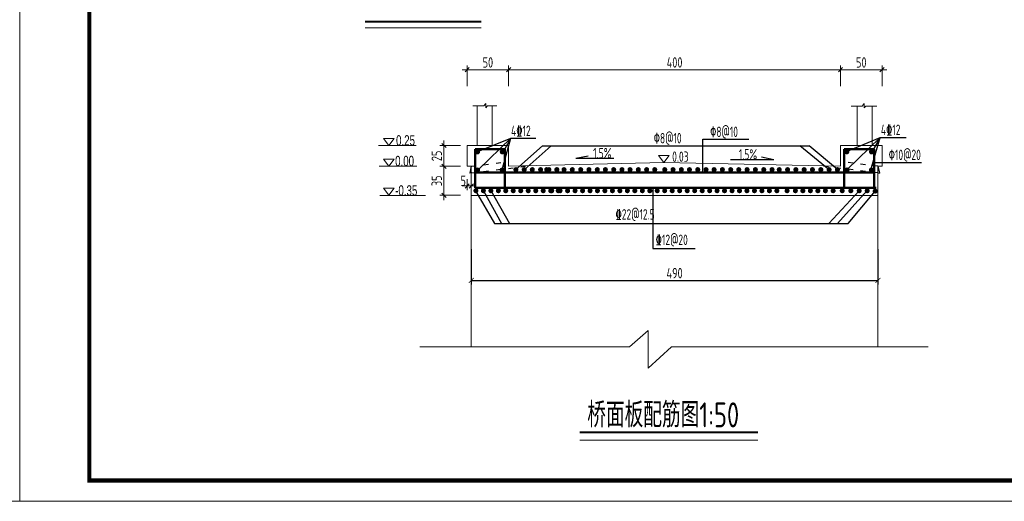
# Model space of a CAD drawing. Header units: inches. Extents: x 112594 to 193184, y 44995 to 116598.
# Tile 44 of 153: x 116836 to 119210, y 81913 to 83074. Entities that reach past the tile are written whole.
import ezdxf

# ---------------------------------------------------------------- set-up
doc = ezdxf.new("R2010")
doc.units = ezdxf.units.IN
doc.header["$MEASUREMENT"] = 0
doc.linetypes.add('ACAD_ISO03W100', pattern=[30, 12, -18])
doc.layers.get('0').update_dxf_attribs({"lineweight": 15})
for name, color, linetype, lineweight in [('BM1', 7, 'Continuous', 15), ('文字', 7, 'Continuous', 20), ('标准线', 2, 'Continuous', 20), ('细实线', 4, 'Continuous', 25), ('虚线', 2, 'ACAD_ISO03W100', 25), ('轮廓线', 1, 'Continuous', 40), ('配筋1', 1, 'Continuous', 50)]:
    doc.layers.add(name, color=color, linetype=linetype, lineweight=lineweight)
doc.layers.add('配筋2', color=2, linetype='Continuous')
doc.styles.add('HZTXT', font='tssdeng.shx', dxfattribs={"width": 0.75, "bigfont": 'hztxt.shx'})
doc.styles.get("Standard").update_dxf_attribs({"font": 'hztxt_e.shx', "width": 0.7, "bigfont": 'hztxt.shx'})
doc.styles.add('TSSD_Dimension', font='Tssdeng.shx', dxfattribs={"width": 0.7, "bigfont": 'hztxt.shx'})
doc.dimstyles.new('6', dxfattribs={"dimtxt": 25, "dimasz": 12, "dimexe": 10, "dimexo": 130, "dimgap": 5, "dimtad": 1, "dimdec": 0, "dimzin": 0, "dimdsep": 46, "dimtxsty": 'HZTXT', "dimblk": 'ARCHTICK', "dimcen": 0, "dimclrt": 7, "dimazin": 2, "dimtfac": 1, "dimtdec": 0, "dimtix": 1, "dimtmove": 2, "dimatfit": 3, "dimfxl": 250, "dimtolj": 1, "dimtzin": 0, "dimarcsym": 0})
doc.dimstyles.new('ISO-25', dxfattribs={"dimtxt": 25, "dimasz": 10, "dimexe": 10, "dimexo": 12, "dimgap": 4, "dimtad": 1, "dimdec": 0, "dimdsep": 46, "dimtxsty": 'HZTXT', "dimblk": 'OBLIQUE', "dimcen": 2.5, "dimdle": 12, "dimclrd": 3, "dimclre": 3, "dimclrt": 3, "dimadec": 0, "dimazin": 0, "dimtfac": 1, "dimtdec": 0, "dimtmove": 2, "dimatfit": 3, "dimfxl": 40, "dimfxlon": 1, "dimarcsym": 0})

# ---------------------------------------------------------------- blocks, each defined once
blk = doc.blocks.new('_ArchTick')
at = {"color": 0, "linetype": 'ByBlock', "const_width": 0.15}
blk.add_lwpolyline([(-0.5, -0.5), (0.5, 0.5)], dxfattribs=at)
blk = doc.blocks.new('*D295')
at = {"color": 0, "lineweight": -2}
for p, q in [((117925, 82520.5), (117925, 82435.5)), ((118905, 82520.5), (118905, 82435.5)), ((117925, 82445.5), (118905, 82445.5))]:
    blk.add_line(p, q, dxfattribs=at)
at = {"color": 0, "lineweight": -2, "xscale": 12, "yscale": 12, "zscale": 12, "rotation": 180}
blk.add_blockref('_ArchTick', (117925, 82445.5), dxfattribs=at)
at = {"color": 0, "lineweight": -2, "xscale": 12, "yscale": 12, "zscale": 12}
blk.add_blockref('_ArchTick', (118905, 82445.5), dxfattribs=at)
at = {"color": 7, "insert": (118415, 82463), "char_height": 25, "attachment_point": 5, "style": 'HZTXT'}
blk.add_mtext('\\A1;490', dxfattribs=at)
blk = doc.blocks.new('_Oblique')
at = {"color": 0, "linetype": 'ByBlock', "lineweight": -2}
blk.add_line((-0.5, -0.5), (0.5, 0.5), dxfattribs=at)
blk = doc.blocks.new('*D289')
at = {"layer": '细实线', "color": 3, "lineweight": 15}
for p, q in [((118003, 82953.2), (118827, 82953.2)), ((118015, 82913.2), (118015, 82963.2)), ((118815, 82913.2), (118815, 82963.2))]:
    blk.add_line(p, q, dxfattribs=at)
at = {"layer": '细实线', "color": 3, "lineweight": 15, "xscale": 10, "yscale": 10, "zscale": 10, "rotation": 180}
blk.add_blockref('_Oblique', (118015, 82953.2), dxfattribs=at)
at = {"layer": '细实线', "color": 3, "lineweight": 15, "xscale": 10, "yscale": 10, "zscale": 10}
blk.add_blockref('_Oblique', (118815, 82953.2), dxfattribs=at)
at = {"layer": '细实线', "color": 3, "insert": (118415, 82970.7), "char_height": 25, "attachment_point": 5, "style": 'HZTXT'}
blk.add_mtext('400', dxfattribs=at)
blk = doc.blocks.new('*D290')
at = {"layer": '细实线', "color": 3, "lineweight": 15}
for p, q in [((118803, 82953.2), (118927, 82953.2)), ((118815, 82913.2), (118815, 82963.2)), ((118915, 82913.2), (118915, 82963.2))]:
    blk.add_line(p, q, dxfattribs=at)
at = {"layer": '细实线', "color": 3, "lineweight": 15, "xscale": 10, "yscale": 10, "zscale": 10, "rotation": 180}
blk.add_blockref('_Oblique', (118815, 82953.2), dxfattribs=at)
at = {"layer": '细实线', "color": 3, "lineweight": 15, "xscale": 10, "yscale": 10, "zscale": 10}
blk.add_blockref('_Oblique', (118915, 82953.2), dxfattribs=at)
at = {"layer": '细实线', "color": 3, "insert": (118865, 82970.7), "char_height": 25, "attachment_point": 5, "style": 'HZTXT'}
blk.add_mtext('50', dxfattribs=at)
blk = doc.blocks.new('*D291')
at = {"layer": '细实线', "color": 3, "lineweight": 15}
for p, q in [((117903, 82673), (117937, 82673)), ((117915, 82689.5), (117915, 82663)), ((117925, 82689.5), (117925, 82663))]:
    blk.add_line(p, q, dxfattribs=at)
at = {"layer": '细实线', "color": 3, "lineweight": 15, "xscale": 10, "yscale": 10, "zscale": 10, "rotation": 180}
blk.add_blockref('_Oblique', (117915, 82673), dxfattribs=at)
at = {"layer": '细实线', "color": 3, "lineweight": 15, "xscale": 10, "yscale": 10, "zscale": 10}
blk.add_blockref('_Oblique', (117925, 82673), dxfattribs=at)
at = {"layer": '细实线', "color": 3, "insert": (117905.5, 82685.7), "char_height": 25, "attachment_point": 5, "style": 'HZTXT'}
blk.add_mtext('5', dxfattribs=at)
blk = doc.blocks.new('*D292')
at = {"layer": '细实线', "color": 3, "lineweight": 15}
for p, q in [((117899.1, 82770.5), (117849.1, 82770.5)), ((117859.1, 82782.5), (117859.1, 82708.5)), ((117899.1, 82720.5), (117849.1, 82720.5))]:
    blk.add_line(p, q, dxfattribs=at)
at = {"layer": '细实线', "color": 3, "lineweight": 15, "xscale": 10, "yscale": 10, "zscale": 10}
for p, rotation in [((117859.1, 82770.5), 90), ((117859.1, 82720.5), 270)]:
    blk.add_blockref('_Oblique', p, dxfattribs=dict(at, rotation=rotation))
at = {"layer": '细实线', "color": 3, "insert": (117841.6, 82745.5), "char_height": 25, "attachment_point": 5, "rotation": 90, "style": 'HZTXT'}
blk.add_mtext('25', dxfattribs=at)
blk = doc.blocks.new('*D293')
at = {"layer": '细实线', "color": 3, "lineweight": 15}
for p, q in [((117899.1, 82720.5), (117849.1, 82720.5)), ((117859.1, 82732.5), (117859.1, 82638.5)), ((117899.1, 82650.5), (117849.1, 82650.5))]:
    blk.add_line(p, q, dxfattribs=at)
at = {"layer": '细实线', "color": 3, "lineweight": 15, "xscale": 10, "yscale": 10, "zscale": 10}
for p, rotation in [((117859.1, 82720.5), 90), ((117859.1, 82650.5), 270)]:
    blk.add_blockref('_Oblique', p, dxfattribs=dict(at, rotation=rotation))
at = {"layer": '细实线', "color": 3, "insert": (117841.6, 82685.5), "char_height": 25, "attachment_point": 5, "rotation": 90, "style": 'HZTXT'}
blk.add_mtext('35', dxfattribs=at)
blk = doc.blocks.new('*D294')
at = {"layer": '细实线', "color": 3, "lineweight": 15}
for p, q in [((117903, 82953.2), (118027, 82953.2)), ((117915, 82913.2), (117915, 82963.2)), ((118015, 82913.2), (118015, 82963.2))]:
    blk.add_line(p, q, dxfattribs=at)
at = {"layer": '细实线', "color": 3, "lineweight": 15, "xscale": 10, "yscale": 10, "zscale": 10, "rotation": 180}
blk.add_blockref('_Oblique', (117915, 82953.2), dxfattribs=at)
at = {"layer": '细实线', "color": 3, "lineweight": 15, "xscale": 10, "yscale": 10, "zscale": 10}
blk.add_blockref('_Oblique', (118015, 82953.2), dxfattribs=at)
at = {"layer": '细实线', "color": 3, "insert": (117965, 82970.7), "char_height": 25, "attachment_point": 5, "style": 'HZTXT'}
blk.add_mtext('50', dxfattribs=at)
blk = doc.blocks.new('三角形')
at = {"layer": '轮廓线', "color": 0, "lineweight": 20}
for p, q in [((24441.9, 199232.1), (24477.5, 199232.1)), ((24459.3, 199208.6), (24441.9, 199232.1)), ((24477.5, 199232.1), (24459.3, 199208.6))]:
    blk.add_line(p, q, dxfattribs=at)

msp = doc.modelspace()

# ---------------------------------------------------------------- hatches: boundary and pattern name
at = {"layer": '配筋1'}
for points in [[(117946.17442, 82755.09691, 1), (117934.00373, 82755.09691, 1)], [(118005.69498, 82755.2457, 1), (117993.52429, 82755.2457, 1)], [(118836.17442, 82755.3087, 1), (118824.00373, 82755.3087, 1)], [(118895.82813, 82755.09691, 1), (118883.65743, 82755.09691, 1)], [(117946.17442, 82711.59568, 1), (117934.00373, 82711.59568, 1)], [(118005.40343, 82711.59568, 1), (117993.23274, 82711.59568, 1)], [(118038.54477, 82712.44207, 1), (118026.37407, 82712.44207, 1)], [(118058.54477, 82712.44207, 1), (118046.37407, 82712.44207, 1)], [(118078.09016, 82712.44207, 1), (118065.91947, 82712.44207, 1)], [(118098.09016, 82712.44207, 1), (118085.91947, 82712.44207, 1)], [(118112.88686, 82712.44207, 1), (118100.71617, 82712.44207, 1)], [(118118.09016, 82712.44207, 1), (118105.91947, 82712.44207, 1)], [(118137.2161, 82712.44207, 1), (118125.0454, 82712.44207, 1)], [(118137.47778, 82712.44207, 1), (118125.30708, 82712.44207, 1)], [(118154.57004, 82712.44207, 1), (118142.39935, 82712.44207, 1)], [(118174.57004, 82712.44207, 1), (118162.39935, 82712.44207, 1)], [(118194.76297, 82712.44207, 1), (118182.59228, 82712.44207, 1)], [(118214.76297, 82712.44207, 1), (118202.59228, 82712.44207, 1)], [(118234.76297, 82712.44207, 1), (118222.59228, 82712.44207, 1)], [(118254.30836, 82712.44207, 1), (118242.13767, 82712.44207, 1)], [(118274.30836, 82712.44207, 1), (118262.13767, 82712.44207, 1)], [(118294.30836, 82712.44207, 1), (118282.13767, 82712.44207, 1)], [(118313.69598, 82712.44207, 1), (118301.52528, 82712.44207, 1)], [(118333.69598, 82712.44207, 1), (118321.52528, 82712.44207, 1)], [(118353.69598, 82712.44207, 1), (118341.52528, 82712.44207, 1)], [(118373.24137, 82712.44207, 1), (118361.07068, 82712.44207, 1)], [(118397.39103, 82712.44207, 1), (118385.22034, 82712.44207, 1)], [(118417.39103, 82712.44207, 1), (118405.22034, 82712.44207, 1)], [(118437.39103, 82712.44207, 1), (118425.22034, 82712.44207, 1)], [(118456.93642, 82712.44207, 1), (118444.76573, 82712.44207, 1)], [(118476.93642, 82712.44207, 1), (118464.76573, 82712.44207, 1)], [(118496.93642, 82712.44207, 1), (118484.76573, 82712.44207, 1)], [(118516.32404, 82712.44207, 1), (118504.15334, 82712.44207, 1)], [(118536.32404, 82712.44207, 1), (118524.15334, 82712.44207, 1)], [(118556.32404, 82712.44207, 1), (118544.15334, 82712.44207, 1)], [(118575.86943, 82712.44207, 1), (118563.69874, 82712.44207, 1)], [(118595.86943, 82712.44207, 1), (118583.69874, 82712.44207, 1)], [(118615.86943, 82712.44207, 1), (118603.69874, 82712.44207, 1)], [(118636.06236, 82712.44207, 1), (118623.89166, 82712.44207, 1)], [(118656.06236, 82712.44207, 1), (118643.89166, 82712.44207, 1)], [(118673.41631, 82712.44207, 1), (118661.24561, 82712.44207, 1)], [(118693.41631, 82712.44207, 1), (118681.24561, 82712.44207, 1)], [(118713.41631, 82712.44207, 1), (118701.24561, 82712.44207, 1)], [(118733.41631, 82712.44207, 1), (118721.24561, 82712.44207, 1)], [(118753.41631, 82712.44207, 1), (118741.24561, 82712.44207, 1)], [(118773.60923, 82712.44207, 1), (118761.43854, 82712.44207, 1)], [(118793.60923, 82712.44207, 1), (118781.43854, 82712.44207, 1)], [(118813.60923, 82712.44207, 1), (118801.43854, 82712.44207, 1)], [(118836.79075, 82711.59568, 1), (118824.62005, 82711.59568, 1)], [(118895.63246, 82711.59568, 1), (118883.46176, 82711.59568, 1)], [(117942.17442, 82661.56819, 1), (117930.00373, 82661.56819, 1)], [(117960.17442, 82661.56819, 1), (117948.00373, 82661.56819, 1)], [(117978.30887, 82661.56819, 1), (117966.13817, 82661.56819, 1)], [(117996.30887, 82661.56819, 1), (117984.13817, 82661.56819, 1)], [(118014.11485, 82661.56819, 1), (118001.94415, 82661.56819, 1)], [(118032.11485, 82661.56819, 1), (118019.94415, 82661.56819, 1)], [(118050.2493, 82661.56819, 1), (118038.0786, 82661.56819, 1)], [(118068.2493, 82661.56819, 1), (118056.0786, 82661.56819, 1)], [(118086.43537, 82661.56819, 1), (118074.26468, 82661.56819, 1)], [(118104.43537, 82661.56819, 1), (118092.26468, 82661.56819, 1)], [(118122.56982, 82661.56819, 1), (118110.39912, 82661.56819, 1)], [(118124.87699, 82661.56819, 1), (118112.70629, 82661.56819, 1)], [(118140.56982, 82661.56819, 1), (118128.39912, 82661.56819, 1)], [(118144.98331, 82661.56819, 1), (118132.81262, 82661.56819, 1)], [(118163.16939, 82661.56819, 1), (118150.99869, 82661.56819, 1)], [(118181.16939, 82661.56819, 1), (118168.99869, 82661.56819, 1)], [(118199.30383, 82661.56819, 1), (118187.13314, 82661.56819, 1)], [(118217.30383, 82661.56819, 1), (118205.13314, 82661.56819, 1)], [(118235.10981, 82661.56819, 1), (118222.93912, 82661.56819, 1)], [(118253.10981, 82661.56819, 1), (118240.93912, 82661.56819, 1)], [(118271.24426, 82661.56819, 1), (118259.07356, 82661.56819, 1)], [(118289.24426, 82661.56819, 1), (118277.07356, 82661.56819, 1)], [(118307.26089, 82661.56819, 1), (118295.09019, 82661.56819, 1)], [(118325.26089, 82661.56819, 1), (118313.09019, 82661.56819, 1)], [(118343.39533, 82661.56819, 1), (118331.22464, 82661.56819, 1)], [(118361.39533, 82661.56819, 1), (118349.22464, 82661.56819, 1)], [(118379.20131, 82661.56819, 1), (118367.03062, 82661.56819, 1)], [(118397.20131, 82661.56819, 1), (118385.03062, 82661.56819, 1)], [(118415.33576, 82661.56819, 1), (118403.16506, 82661.56819, 1)], [(118433.33576, 82661.56819, 1), (118421.16506, 82661.56819, 1)], [(118451.52183, 82661.56819, 1), (118439.35114, 82661.56819, 1)], [(118469.52183, 82661.56819, 1), (118457.35114, 82661.56819, 1)], [(118487.65628, 82661.56819, 1), (118475.48558, 82661.56819, 1)], [(118505.65628, 82661.56819, 1), (118493.48558, 82661.56819, 1)], [(118523.46226, 82661.56819, 1), (118511.29157, 82661.56819, 1)], [(118541.46226, 82661.56819, 1), (118529.29157, 82661.56819, 1)], [(118559.59671, 82661.56819, 1), (118547.42601, 82661.56819, 1)], [(118577.59671, 82661.56819, 1), (118565.42601, 82661.56819, 1)], [(118595.48312, 82661.56819, 1), (118583.31243, 82661.56819, 1)], [(118613.61757, 82661.56819, 1), (118601.44687, 82661.56819, 1)], [(118631.61757, 82661.56819, 1), (118619.44687, 82661.56819, 1)], [(118649.6342, 82661.56819, 1), (118637.4635, 82661.56819, 1)], [(118667.6342, 82661.56819, 1), (118655.4635, 82661.56819, 1)], [(118692.25121, 82661.56819, 1), (118680.08052, 82661.56819, 1)], [(118712.25121, 82661.56819, 1), (118700.08052, 82661.56819, 1)], [(118730.25121, 82661.56819, 1), (118718.08052, 82661.56819, 1)], [(118748.43729, 82661.56819, 1), (118736.26659, 82661.56819, 1)], [(118766.43729, 82661.56819, 1), (118754.26659, 82661.56819, 1)], [(118784.57173, 82661.56819, 1), (118772.40104, 82661.56819, 1)], [(118803.26615, 82661.56819, 1), (118791.09545, 82661.56819, 1)], [(118825.13947, 82661.56819, 1), (118812.96878, 82661.56819, 1)], [(118845.91723, 82661.56819, 1), (118833.74653, 82661.56819, 1)], [(118866.13491, 82661.56819, 1), (118853.96422, 82661.56819, 1)], [(118885.42461, 82661.56819, 1), (118873.25391, 82661.56819, 1)], [(118904.65899, 82660.79424, 1), (118892.4883, 82660.79424, 1)]]:
    msp.add_hatch(color=256, dxfattribs=at).paths.add_polyline_path(points)

# ---------------------------------------------------------------- linework, layer by layer
for p, q in [((117668.9653, 83053.732), (117948.64519, 83053.732)), ((117928.80979, 82865.80451), (117955.20309, 82865.80451)), ((117939.00372, 82770.48283), (117939.00372, 82865.80451)), ((117955.20309, 82865.80451), (117959.6639, 82871.96612)), ((117959.6639, 82871.96612), (117959.6639, 82861.71189)), ((117959.6639, 82861.71189), (117963.87597, 82865.80451)), ((117963.87597, 82865.80451), (117986.39532, 82865.80451)), ((117975.00372, 82770.48283), (117975.00372, 82865.80451)), ((118840.76592, 82865.25641), (118867.15923, 82865.25641)), ((118861.00372, 82865.25641), (118848.32296, 82865.25641)), ((118855.00372, 82770.48283), (118855.00372, 82865.25641)), ((118867.15923, 82865.25641), (118871.62003, 82871.41802)), ((118871.62003, 82871.41802), (118871.62003, 82861.16379)), ((118871.62003, 82861.16379), (118875.83211, 82865.25641)), ((118875.83211, 82865.25641), (118902.35146, 82865.25641)), ((118891.00372, 82770.48283), (118891.00372, 82865.25641)), ((117792.02653, 82770.48283), (117701.09883, 82770.48283)), ((117915.00372, 82720.48283), (117915.00372, 82770.48283)), ((117915.00372, 82770.48283), (118015.00372, 82770.48283)), ((118015.00372, 82770.48283), (118015.00372, 82720.48283)), ((118915.00372, 82770.48283), (118815.00372, 82770.48283)), ((118815.00372, 82770.48283), (118815.00372, 82720.48283)), ((118915.00372, 82720.48283), (118915.00372, 82770.48283)), ((117793.81437, 82720.48285), (117702.88668, 82720.48285)), ((117925.00372, 82720.48283), (117915.00372, 82720.48283)), ((117925.00372, 82644.48283), (117925.00372, 82720.48283)), ((118015.00372, 82720.48283), (118388.93187, 82729.27805)), ((118388.93187, 82729.27805), (118815.00372, 82720.48283)), ((118905.00372, 82644.48283), (118905.00372, 82720.48283)), ((118905.00372, 82720.48283), (118915.00372, 82720.48283)), ((117814.19399, 82650.48285), (117704.40266, 82650.48285)), ((117925.00372, 82650.48283), (118905.00372, 82650.48283)), ((117925.00372, 82650.48283), (117925.00372, 82377.98697)), ((118905.00372, 82650.48283), (118905.00372, 82285.48408)), ((117925.00372, 82377.98697), (117925.00372, 82285.48408)), ((118351.52071, 82324.67326), (118306.36324, 82285.48408)), ((118351.52071, 82234.42891), (118351.52071, 82324.67326)), ((118306.36324, 82285.48408), (117801.2994, 82285.48408)), ((118407.96753, 82285.48408), (118351.52071, 82234.42891)), ((118905.00372, 82285.48408), (118407.96753, 82285.48408)), ((118905.00372, 82285.48408), (119026.61174, 82285.48408)), ((118186.83775, 82060.28892), (118489.23849, 82060.28892)), ((118489.23849, 82060.28892), (118615.37283, 82060.28892))]:
    msp.add_line(p, q)
at = {"lineweight": -3}
for p, q in [((118177.36548, 82740.0715), (118207.05513, 82745.87581)), ((118177.36548, 82740.0715), (118268.2764, 82740.0715)), ((118654.08638, 82736.36491), (118624.39673, 82742.16922)), ((117925.00372, 82720.48283), (117921.41245, 82703.9103)), ((118654.08638, 82736.36491), (118549.96616, 82736.36491)), ((118905.00372, 82720.48283), (118908.59498, 82703.9103)), ((117926.41056, 82704.53426), (117921.41245, 82703.9103)), ((118905.30253, 82704.32133), (118908.59498, 82703.9103))]:
    msp.add_line(p, q, dxfattribs=at)
at = {"layer": 'BM1', "linetype": 'Continuous'}
for p, q in [((116836.39029, 84913.61018), (116836.39029, 81913.30712)), ((116836.39029, 84913.61018), (116836.39029, 81913.30712)), ((116836.39029, 84913.61018), (116836.39029, 81913.30712)), ((116836.39029, 84913.61018), (116836.39029, 81913.30712)), ((116836.39029, 81913.30712), (112593.56197, 81913.30712)), ((121079.21862, 81913.30712), (116836.39029, 81913.30712))]:
    msp.add_line(p, q, dxfattribs=at)
at = {"layer": 'BM1', "color": 0, "linetype": 'Continuous'}
msp.add_line((116836.39029, 84883.30409), (116836.39029, 81913.30712), dxfattribs=at)
msp.add_line((116836.39029, 84883.30409), (116836.39029, 81913.30712), dxfattribs=at)
at = {"layer": 'BM1', "color": 0, "linetype": 'Continuous', "const_width": 9.99898}
msp.add_lwpolyline([(117004.23439, 81963.30202), (117004.23439, 84833.30919), (121029.22372, 84833.30919), (121029.22372, 81963.30202)], close=True, dxfattribs=at)
at = {"layer": '虚线', "lineweight": -3}
for p, q in [((117925.00372, 82720.48283), (118015.00372, 82731.71829)), ((117925.00372, 82704.35863), (118059.51201, 82721.15045)), ((118905.00372, 82704.35863), (118770.49543, 82721.15045)), ((118905.00372, 82720.48283), (118815.00372, 82731.71829))]:
    msp.add_line(p, q, dxfattribs=at)
at = {"layer": '轮廓线'}
for p, q in [((117668.9653, 83069.31774), (117948.64519, 83069.31774)), ((118186.83775, 82079.56099), (118489.23849, 82079.56099)), ((118489.23849, 82079.56099), (118615.37283, 82079.56099))]:
    msp.add_line(p, q, dxfattribs=at)
at = {"layer": '配筋1'}
for p, q in [((117934.00372, 82720.48283), (117934.00372, 82761.48283)), ((117934.00372, 82761.48283), (118006.00372, 82761.48283)), ((118006.00372, 82761.48283), (118006.00372, 82668.46133)), ((118824.00372, 82720.48283), (118824.00372, 82761.48283)), ((118824.00372, 82761.48283), (118896.00372, 82761.48283)), ((118896.00372, 82761.48283), (118896.00372, 82668.46133)), ((117934.00372, 82720.48283), (117934.00372, 82668.46133)), ((118824.00372, 82720.48283), (118824.00372, 82668.46133)), ((117934.00372, 82705.51032), (117934.00372, 82700.51032)), ((117934.00372, 82705.51032), (118896.00372, 82705.51032)), ((118896.00372, 82705.51032), (118896.00372, 82700.51032)), ((117934.00372, 82668.46133), (118900.66728, 82668.46133))]:
    msp.add_line(p, q, dxfattribs=at)
at = {"layer": '配筋2'}
for p, q in [((117941.11306, 82756.40987), (118020.54085, 82788.56844)), ((117942.03715, 82713.06619), (118020.54085, 82788.56844)), ((117998.17328, 82706.68136), (118020.54085, 82788.56844)), ((118020.54085, 82788.56844), (118001.36784, 82753.94234)), ((118020.54085, 82788.56844), (118080.28816, 82788.56844)), ((118482.99404, 82705.51032), (118482.99404, 82785.80336)), ((118482.99404, 82785.80336), (118593.82224, 82785.80336)), ((118829.78257, 82756.40987), (118910.52332, 82789.60424)), ((118830.70665, 82713.06619), (118910.52332, 82789.60424)), ((118886.84279, 82706.68136), (118910.52332, 82789.60424)), ((118910.52332, 82789.60424), (118890.03735, 82753.94234)), ((118910.52332, 82789.60424), (118973.04467, 82789.60424)), ((118032.40333, 82712.93963), (118096.3276, 82769.93473)), ((118052.55679, 82712.31033), (118117.11083, 82769.93473)), ((118096.3276, 82769.93473), (118739.47877, 82769.93473)), ((118787.29794, 82712.131), (118716.66311, 82769.93473)), ((118807.6133, 82712.44331), (118739.47877, 82769.93473)), ((118896.00372, 82729.21231), (119010.15046, 82729.21231)), ((118362.23785, 82668.46133), (118362.23785, 82522.44981)), ((117935.37917, 82661.52883), (117980.80513, 82582.60692)), ((117954.11974, 82661.40204), (117998.01775, 82582.60692)), ((117972.08474, 82661.85033), (118016.72924, 82582.60692)), ((118860.13248, 82661.24431), (118786.52509, 82582.60692)), ((118878.78859, 82661.61717), (118808.03579, 82582.60692)), ((118833.14646, 82582.60692), (118898.93729, 82661.24431)), ((117980.80513, 82582.60692), (118833.14646, 82582.60692)), ((118362.23785, 82522.44981), (118464.34455, 82522.44981))]:
    msp.add_line(p, q, dxfattribs=at)

# ---------------------------------------------------------------- block references
at = {"xscale": 0.7200000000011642, "yscale": 0.7200000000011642, "zscale": 0.7200000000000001}
for p in [(100115.24817, -60659.67477), (100115.24817, -60709.67474), (100778.23406, -60700.87955), (100115.24817, -60779.67474)]:
    msp.add_blockref('三角形', p, dxfattribs=at)

# ---------------------------------------------------------------- texts
at = {"width": 0.7}
for s, p in [('0.25', (117743.65324, 82770.38293)), ('0.00', (117741.40762, 82720.74934)), ('-0.35', (117741.54617, 82649.68152))]:
    msp.add_text(s, height=25, dxfattribs=at).set_placement(p)
at = {"layer": '文字', "style": 'HZTXT', "width": 0.75}
msp.add_text('桥面板配筋图1:50', height=60, dxfattribs=at).set_placement((118204.5392, 82091.5523))
at = {"layer": '标准线', "style": 'TSSD_Dimension', "width": 0.7}
for s, p in [('4%%13212', (118020.87036, 82793.38801)), ('%%1308@10', (118500.6473, 82791.01559)), ('4%%13212', (118912.25114, 82795.7932)), ('%%1308@10', (118364.77937, 82775.71771)), ('%%13010@20', (118931.15602, 82735.45321)), ('0.03', (118409.14624, 82731.18193)), ('%%13222@12.5', (118272.7405, 82592.17737)), ('%%13212@20', (118369.44344, 82530.86764))]:
    msp.add_text(s, height=25, dxfattribs=at).set_placement(p)
at = {"layer": '标准线', "char_height": 25, "width": 140.4066792, "style": 'TSSD_Dimension'}
for insert, attachment_point in [((118218.6548, 82764.69967), 1), ((118613.87757, 82761.7504), 3)]:
    msp.add_mtext('1.5%', dxfattribs=dict(at, insert=insert, attachment_point=attachment_point))

# ---------------------------------------------------------------- dimensions: what is measured, and where the dimension line sits
dim = msp.add_linear_dim(base=(118905.00372, 82445.489), p1=(117925.00372, 82650.48283), p2=(118905.00372, 82650.48283), dimstyle='6', override={"dimlfac": 0.5})
dim.commit()
dim.dimension.update_dxf_attribs({"geometry": '*D295', "text_midpoint": (118415.00372, 82462.989)})
at = {"layer": '细实线'}
for base, p1, p2, picture, middle in [((118015.00372, 82953.19417), (117915.00372, 82770.48283), (118015.00372, 82770.48283), '*D294', (117965.00372, 82970.69417)), ((118815.00372, 82953.19417), (118015.00372, 82770.48283), (118815.00372, 82770.48283), '*D289', (118415.00372, 82970.69417)), ((118915.00372, 82953.19417), (118815.00372, 82810.36296), (118915.00372, 82770.48283), '*D290', (118865.00372, 82970.69417))]:
    dim = msp.add_linear_dim(base=base, p1=p1, p2=p2, dimstyle='ISO-25', override={"dimexo": 10, "dimgap": 5, "dimlfac": 0.5, "dimlwd": 15, "dimlwe": 15}, dxfattribs=at)
    dim.commit()
    dim.dimension.update_dxf_attribs({"geometry": picture, "text_midpoint": middle})
for base, p1, p2, text, picture, middle in [((117859.14857, 82720.48283), (117917.619, 82770.48283), (117917.619, 82720.48283), '25', '*D292', (117841.64857, 82745.48283)), ((117859.14857, 82650.48283), (117917.83674, 82720.48283), (117917.83674, 82650.48283), '35', '*D293', (117841.64857, 82685.48283))]:
    dim = msp.add_linear_dim(base=base, p1=p1, p2=p2, angle=90, text=text, dimstyle='ISO-25', override={"dimexo": 10, "dimgap": 5, "dimlfac": 0.5, "dimlwd": 15, "dimlwe": 15}, dxfattribs=at)
    dim.commit()
    dim.dimension.update_dxf_attribs({"geometry": picture, "text_midpoint": middle})
dim = msp.add_linear_dim(base=(117925.00372, 82672.96991), p1=(117915.00372, 82699.46836), p2=(117925.00372, 82699.46836), text='5', dimstyle='ISO-25', override={"dimexo": 10, "dimgap": 5, "dimlfac": 0.5, "dimlwd": 15, "dimlwe": 15}, dxfattribs=at)
dim.commit()
dim.dimension.update_dxf_attribs({"geometry": '*D291', "text_midpoint": (117905.46756, 82685.72825), "dimtype": 160})

doc.saveas('drawing.dxf')
